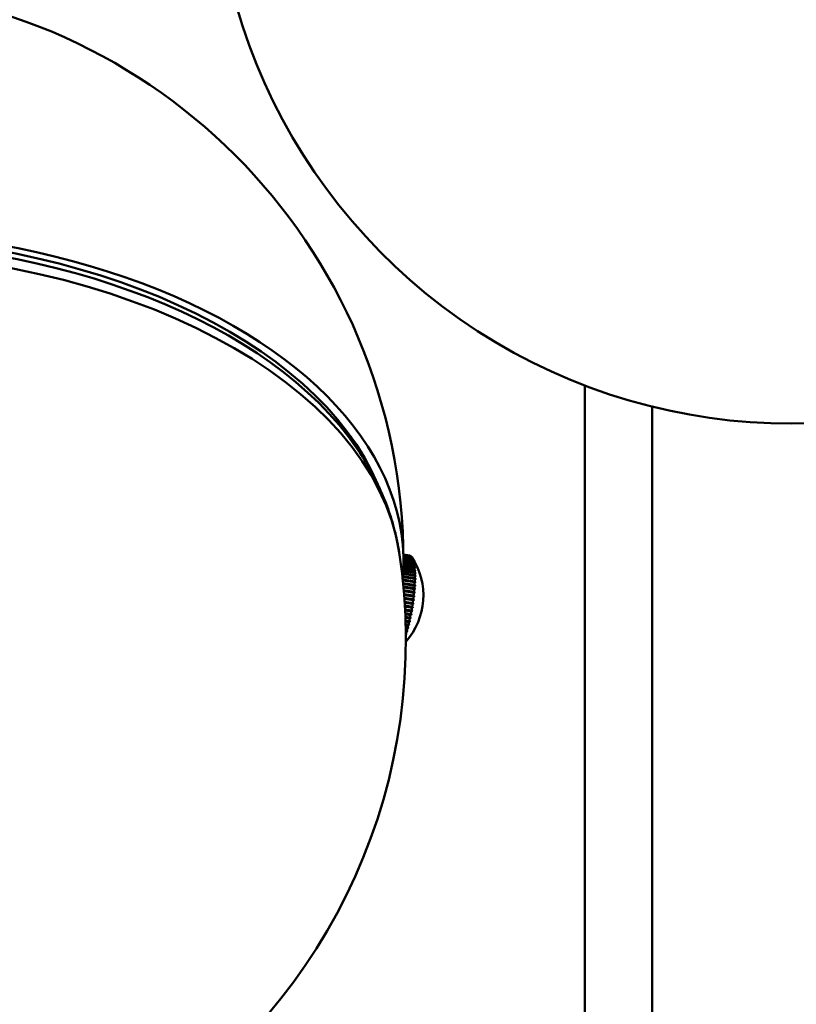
# Model space of a CAD drawing. Header units: millimetres. Extents: x 849 to 4035, y 828 to 3843.
# Tile 90 of 105: x 3458 to 3538, y 1613 to 1715. Entities that reach past the tile are written whole.
import ezdxf

# ---------------------------------------------------------------- set-up
doc = ezdxf.new("R2010")
doc.units = ezdxf.units.MM
doc.header["$LTSCALE"] = 15
doc.layers.add('Widoczne (ISO)', color=7, linetype='Continuous', lineweight=50)
doc.layers.add('Widoczne wąskie (ISO)', color=7, linetype='Continuous', lineweight=50)

msp = doc.modelspace()

# ---------------------------------------------------------------- linework, layer by layer
at = {"layer": 'Widoczne (ISO)'}
for p, q in [((3516.44, 1677.15), (3516.44, 1589.81)), ((3523.44, 1674.95), (3523.44, 1589.81)), ((3490.54, 1673.85), (3492.71, 1670.69)), ((3493.84, 1668.91), (3493.84, 1669.12)), ((3497.58, 1659.57), (3498.29, 1659.46)), ((3498.25, 1659.47), (3497.58, 1659.57)), ((3498.31, 1659.45), (3497.58, 1659.56)), ((3497.58, 1659.54), (3498.37, 1659.42)), ((3498.39, 1659.4), (3497.58, 1659.52)), ((3497.58, 1659.47), (3498.44, 1659.34)), ((3498.46, 1659.32), (3497.58, 1659.45)), ((3497.58, 1659.38), (3498.5, 1659.24)), ((3498.52, 1659.2), (3497.58, 1659.35)), ((3497.59, 1659.25), (3498.56, 1659.1)), ((3498.58, 1659.06), (3497.59, 1659.22)), ((3497.59, 1659.1), (3498.62, 1658.94)), ((3498.63, 1658.9), (3497.59, 1659.06)), ((3497.59, 1658.92), (3498.66, 1658.75)), ((3498.67, 1658.7), (3497.59, 1658.87)), ((3497.59, 1658.71), (3498.7, 1658.54)), ((3498.71, 1658.48), (3497.59, 1658.65)), ((3498.56, 1659.15), (3498.56, 1659.14)), ((3498.62, 1659.02), (3498.62, 1659)), ((3498.66, 1658.84), (3498.67, 1658.84)), ((3498.67, 1658.86), (3498.67, 1658.84)), ((3498.67, 1658.84), (3498.67, 1658.83)), ((3498.7, 1658.66), (3498.71, 1658.66)), ((3498.72, 1658.67), (3498.71, 1658.66)), ((3498.71, 1658.66), (3498.72, 1658.63)), ((3497.54, 1657.58), (3498.82, 1657.38)), ((3498.78, 1657.37), (3497.54, 1657.56)), ((3497.55, 1657.64), (3498.78, 1657.45)), ((3497.56, 1657.94), (3498.77, 1657.75)), ((3497.56, 1657.87), (3498.82, 1657.68)), ((3498.77, 1657.67), (3497.56, 1657.86)), ((3498.76, 1657.96), (3497.57, 1658.15)), ((3497.58, 1658.48), (3498.73, 1658.3)), ((3498.74, 1658.23), (3497.58, 1658.41)), ((3497.58, 1658.22), (3498.75, 1658.03)), ((3498.73, 1658.45), (3498.75, 1658.45)), ((3498.75, 1658.46), (3498.75, 1658.45)), ((3498.75, 1658.45), (3498.75, 1658.41)), ((3498.75, 1658.22), (3498.78, 1658.21)), ((3498.76, 1657.96), (3498.8, 1657.95)), ((3498.78, 1658.22), (3498.78, 1658.21)), ((3498.78, 1658.21), (3498.78, 1658.17)), ((3498.81, 1657.97), (3498.8, 1657.95)), ((3498.8, 1657.95), (3498.81, 1657.9)), ((3498.82, 1657.69), (3498.82, 1657.68)), ((3498.82, 1657.68), (3498.82, 1657.62)), ((3497.51, 1656.98), (3498.77, 1656.79)), ((3497.51, 1656.93), (3498.81, 1656.73)), ((3497.52, 1657.26), (3498.82, 1657.06)), ((3498.77, 1657.04), (3497.52, 1657.23)), ((3498.76, 1656.7), (3497.52, 1656.89)), ((3497.53, 1657.32), (3498.77, 1657.12)), ((3497.54, 1656.62), (3498.75, 1656.43)), ((3497.55, 1656.58), (3498.8, 1656.39)), ((3498.74, 1656.34), (3497.55, 1656.53)), ((3498.82, 1656.74), (3498.81, 1656.73)), ((3498.81, 1656.73), (3498.81, 1656.65)), ((3498.83, 1657.39), (3498.82, 1657.38)), ((3498.82, 1657.38), (3498.82, 1657.31)), ((3498.83, 1657.07), (3498.82, 1657.06)), ((3498.82, 1657.06), (3498.82, 1656.99)), ((3497.58, 1656.25), (3498.72, 1656.07)), ((3497.58, 1656.21), (3498.77, 1656.03)), ((3498.72, 1655.98), (3497.59, 1656.15)), ((3497.61, 1655.86), (3498.69, 1655.7)), ((3497.62, 1655.84), (3498.74, 1655.66)), ((3498.68, 1655.6), (3497.62, 1655.76)), ((3498.74, 1655.66), (3498.73, 1655.57)), ((3498.75, 1655.67), (3498.74, 1655.66)), ((3498.78, 1656.03), (3498.77, 1656.03)), ((3498.77, 1656.03), (3498.77, 1655.94)), ((3498.8, 1656.39), (3498.79, 1656.3)), ((3498.8, 1656.39), (3498.8, 1656.39)), ((3497.65, 1655.47), (3498.65, 1655.32)), ((3497.65, 1655.45), (3498.7, 1655.29)), ((3498.64, 1655.22), (3497.65, 1655.37)), ((3497.68, 1655.07), (3498.61, 1654.93)), ((3497.68, 1655.06), (3498.66, 1654.91)), ((3498.59, 1654.83), (3497.68, 1654.97)), ((3497.7, 1654.67), (3498.55, 1654.54)), ((3497.7, 1654.67), (3498.61, 1654.53)), ((3498.54, 1654.44), (3497.71, 1654.57)), ((3498.61, 1654.53), (3498.59, 1654.43)), ((3498.61, 1654.53), (3498.61, 1654.53)), ((3498.66, 1654.91), (3498.65, 1654.82)), ((3498.66, 1654.91), (3498.66, 1654.91)), ((3498.7, 1655.29), (3498.69, 1655.2)), ((3498.71, 1655.29), (3498.7, 1655.29)), ((3497.73, 1654.27), (3498.49, 1654.15)), ((3498.53, 1654.05), (3497.74, 1654.18)), ((3498.48, 1654.06), (3497.74, 1654.17)), ((3497.75, 1653.87), (3498.43, 1653.77)), ((3498.46, 1653.68), (3497.76, 1653.79)), ((3498.41, 1653.67), (3497.76, 1653.77)), ((3497.77, 1653.48), (3498.35, 1653.39)), ((3498.48, 1653.77), (3498.46, 1653.68)), ((3498.47, 1653.67), (3498.46, 1653.68)), ((3498.55, 1654.15), (3498.53, 1654.05)), ((3498.53, 1654.05), (3498.53, 1654.05)), ((3498.39, 1653.3), (3497.78, 1653.4)), ((3498.33, 1653.29), (3497.78, 1653.38)), ((3497.79, 1653.09), (3498.28, 1653.01)), ((3498.31, 1652.94), (3497.79, 1653.02)), ((3498.25, 1652.92), (3497.79, 1652.99)), ((3497.8, 1652.71), (3498.19, 1652.65)), ((3498.23, 1652.59), (3497.8, 1652.65)), ((3498.17, 1652.56), (3497.81, 1652.62)), ((3498.25, 1652.67), (3498.23, 1652.59)), ((3498.23, 1652.58), (3498.23, 1652.59)), ((3498.33, 1653.03), (3498.31, 1652.94)), ((3498.32, 1652.93), (3498.31, 1652.94)), ((3498.41, 1653.4), (3498.39, 1653.3)), ((3498.39, 1653.3), (3498.39, 1653.3)), ((3497.81, 1652.34), (3498.11, 1652.3)), ((3498.15, 1652.24), (3497.81, 1652.29)), ((3498.08, 1652.21), (3497.82, 1652.25)), ((3497.82, 1651.99), (3498.01, 1651.96)), ((3498.06, 1651.91), (3497.82, 1651.95)), ((3497.99, 1651.87), (3497.82, 1651.9)), ((3497.83, 1651.65), (3497.92, 1651.63)), ((3497.96, 1651.6), (3497.83, 1651.62)), ((3497.9, 1651.55), (3497.83, 1651.57)), ((3497.98, 1651.67), (3497.96, 1651.6)), ((3497.96, 1651.59), (3497.96, 1651.6)), ((3498.08, 1651.99), (3498.06, 1651.91)), ((3498.06, 1651.91), (3498.06, 1651.91)), ((3498.17, 1652.32), (3498.15, 1652.24)), ((3498.15, 1652.23), (3498.15, 1652.24)), ((3497.87, 1651.31), (3497.83, 1651.31)), ((3497.89, 1651.37), (3497.87, 1651.31)), ((3497.87, 1651.3), (3497.87, 1651.31))]:
    msp.add_line(p, q, dxfattribs=at)
for centre, radius, start, end in [((3537.89, 1733.19), 60, 171.2634, 8.7366), ((3437.84, 1658.86), 59.75, 0, 180), ((3437.84, 1650.69), 60, 171.2634, 8.7366), ((3492.41, 1655.32), 7.25, 318.44, 33.4005)]:
    msp.add_arc(centre, radius, start, end, dxfattribs=at)
for centre, major_axis, ratio, start_param, end_param in [((3437.84, 1658.86), (59.75, 0), 0.57735, 6.229931, 9.478033), ((3437.84, 1658.86), (-58.75, 0), 0.57735, 3.3797, 6.045078), ((3497.48, 1654.53), (0.76, 4.94), 0.211325, 6.239741, 6.283185), ((3492.4, 1655.32), (-2.83, -6.67), 0.97602, 2.572987, 2.574006), ((3497.48, 1654.53), (0.76, 4.94), 0.211325, 6.161201, 6.219741), ((3492.4, 1655.32), (4.75, 5.48), 0.968915, 6.017629, 6.020155), ((3497.48, 1654.53), (0.76, 4.94), 0.211325, 6.082661, 6.141201), ((3492.4, 1655.33), (5.87, 4.25), 0.955836, 6.237697, 6.24176), ((3497.48, 1654.53), (0.76, 4.94), 0.211325, 6.004122, 6.062661), ((3492.4, 1655.33), (6.48, 3.25), 0.936864, 0.096546, 0.112083), ((3492.42, 1655.3), (6.48, 3.25), 0.936864, 0.096546, 0.112083), ((3497.48, 1654.53), (0.76, 4.94), 0.211325, 5.925582, 5.984121), ((3497.56, 1654.52), (0.75, 4.86), 0.211325, 5.983954, 6.004289), ((3492.4, 1655.33), (6.81, 2.47), 0.912116, 0.203846, 0.219383), ((3492.42, 1655.3), (6.81, 2.47), 0.912116, 0.203846, 0.219383), ((3497.48, 1654.53), (0.76, 4.94), 0.211325, 5.847042, 5.905581), ((3497.56, 1654.52), (0.75, 4.86), 0.211325, 5.905414, 5.925749), ((3492.4, 1655.34), (7, 1.88), 0.881744, 0.280945, 0.296482), ((3492.42, 1655.29), (7, 1.88), 0.881744, 0.280945, 0.296482), ((3497.48, 1654.53), (0.76, 4.94), 0.211325, 5.768502, 5.827042), ((3492.41, 1655.34), (7.11, 1.42), 0.845936, 0.337999, 0.353536), ((3497.56, 1654.52), (-0.75, -4.86), 0.211325, 2.685282, 2.705616), ((3492.42, 1655.29), (7.11, 1.42), 0.845936, 0.337999, 0.353536), ((3497.48, 1654.53), (0.76, 4.94), 0.211325, 5.689962, 5.748502), ((3497.56, 1654.52), (-0.75, -4.86), 0.211325, 2.606742, 2.627077), ((3492.41, 1655.34), (7.17, 1.04), 0.804913, 0.381328, 0.396865), ((3492.42, 1655.29), (7.17, 1.04), 0.804913, 0.381328, 0.396865), ((3497.48, 1654.53), (0.76, 4.94), 0.211325, 5.611422, 5.669962), ((3492.41, 1655.35), (7.21, 0.73), 0.758927, 0.414938, 0.430475), ((3492.41, 1655.28), (-7.21, -0.73), 0.758927, 3.55653, 3.572067), ((3497.48, 1654.53), (0.76, 4.94), 0.211325, 5.532883, 5.591422), ((3497.56, 1654.52), (-0.75, -4.86), 0.211325, 2.528202, 2.548537), ((3492.41, 1655.35), (7.23, 0.47), 0.708262, 0.441441, 0.456978), ((3492.41, 1655.28), (-7.23, -0.47), 0.708262, 3.583033, 3.598571), ((3497.48, 1654.53), (0.76, 4.94), 0.211325, 5.454343, 5.512882), ((3492.41, 1655.35), (7.25, 0.25), 0.653231, 0.462591, 0.478129), ((3492.41, 1655.28), (-7.25, -0.25), 0.653231, 3.604184, 3.619721), ((3497.48, 1654.53), (0.76, 4.94), 0.211325, 5.375803, 5.434343), ((3497.56, 1654.52), (-0.75, -4.86), 0.211325, 2.449662, 2.469997), ((3497.56, 1654.52), (-0.75, -4.86), 0.211325, 2.371123, 2.391457), ((3497.56, 1654.52), (-0.75, -4.86), 0.211325, 2.292583, 2.312917), ((3497.48, 1654.53), (0.76, 4.94), 0.211325, 5.140184, 5.198723), ((3492.41, 1655.27), (-7.24, 0.29), 0.465451, 3.645949, 3.661486), ((3497.48, 1654.53), (0.76, 4.94), 0.211325, 5.297263, 5.355803), ((3492.41, 1655.36), (7.25, -0.13), 0.531449, 0.493316, 0.508853), ((3492.41, 1655.27), (-7.25, 0.13), 0.531449, 3.634909, 3.650446), ((3497.48, 1654.53), (0.76, 4.94), 0.211325, 5.218723, 5.277263), ((3492.41, 1655.36), (7.24, -0.29), 0.465451, 0.504356, 0.519894), ((3492.41, 1655.36), (7.25, 0.05), 0.594172, 0.479599, 0.495136), ((3492.41, 1655.27), (-7.25, -0.05), 0.594172, 3.621191, 3.636729), ((3497.56, 1654.52), (-0.75, -4.86), 0.211325, 2.056963, 2.077298), ((3497.56, 1654.52), (-0.75, -4.86), 0.211325, 2.214043, 2.234377), ((3497.56, 1654.52), (-0.75, -4.86), 0.211325, 2.135503, 2.155838), ((3497.48, 1654.53), (0.76, 4.94), 0.211325, 4.904564, 4.963104), ((3492.41, 1655.27), (-7.22, 0.7), 0.25195, 3.6669, 3.682437), ((3497.48, 1654.53), (0.76, 4.94), 0.211325, 4.983104, 5.041643), ((3492.42, 1655.36), (7.22, -0.7), 0.25195, 0.525307, 0.540845), ((3497.48, 1654.53), (0.76, 4.94), 0.211325, 5.061644, 5.120183), ((3492.41, 1655.36), (7.23, -0.57), 0.325269, 0.52007, 0.535607), ((3492.41, 1655.27), (-7.23, 0.57), 0.325269, 3.661663, 3.6772), ((3492.41, 1655.27), (-7.24, 0.43), 0.396582, 3.654758, 3.670296), ((3497.56, 1654.52), (-0.75, -4.86), 0.211325, 1.821344, 1.841678), ((3492.41, 1655.36), (7.24, -0.43), 0.396582, 0.513166, 0.528703), ((3497.56, 1654.52), (-0.75, -4.86), 0.211325, 1.899884, 1.920218), ((3497.56, 1654.52), (-0.75, -4.86), 0.211325, 1.978424, 1.998758), ((3497.48, 1654.53), (0.76, 4.94), 0.211325, 4.747484, 4.806024), ((3492.42, 1655.36), (7.17, -1.07), 0.024526, 0.532455, 0.547992), ((3492.4, 1655.27), (-7.19, 0.95), 0.101113, 3.672999, 3.688536), ((3497.56, 1654.52), (-0.75, -4.86), 0.211325, 1.585724, 1.606059), ((3497.48, 1654.53), (0.76, 4.94), 0.211325, 4.826024, 4.884564), ((3492.42, 1655.36), (7.19, -0.95), 0.101113, 0.531406, 0.546944), ((3492.41, 1655.27), (-7.2, 0.83), 0.177077, 3.67064, 3.686177), ((3492.42, 1655.36), (7.2, -0.83), 0.177077, 0.529047, 0.544585), ((3497.56, 1654.52), (-0.75, -4.86), 0.211325, 1.664264, 1.684599), ((3497.56, 1654.52), (-0.75, -4.86), 0.211325, 1.742804, 1.763139), ((3497.48, 1654.53), (0.76, 4.94), 0.211325, 4.511865, 4.570405), ((3492.4, 1655.27), (-7.13, 1.31), 0.128629, 2.595347, 2.610884), ((3497.48, 1654.53), (0.76, 4.94), 0.211325, 4.590405, 4.648944), ((3492.42, 1655.36), (7.13, -1.31), 0.128629, 5.736939, 5.752476), ((3497.56, 1654.52), (-0.75, -4.86), 0.211325, 1.428645, 1.448979), ((3492.4, 1655.27), (-7.15, 1.19), 0.052213, 2.59383, 2.609368), ((3497.48, 1654.53), (0.76, 4.94), 0.211325, 4.668945, 4.727484), ((3492.42, 1655.36), (7.15, -1.19), 0.052213, 5.735423, 5.75096), ((3497.56, 1654.52), (-0.75, -4.86), 0.211325, 1.507185, 1.527519), ((3492.4, 1655.27), (-7.17, 1.07), 0.024526, 3.674048, 3.689585), ((3497.48, 1654.53), (0.76, 4.94), 0.211325, 4.276246, 4.334785), ((3492.4, 1655.27), (-7.05, 1.69), 0.351264, 2.608274, 2.623812), ((3497.48, 1654.53), (0.76, 4.94), 0.211325, 4.354785, 4.413325), ((3492.42, 1655.36), (7.05, -1.69), 0.351264, 5.749867, 5.765404), ((3497.56, 1654.52), (-0.75, -4.86), 0.211325, 1.193025, 1.21336), ((3492.4, 1655.27), (-7.08, 1.56), 0.278617, 2.602458, 2.617995), ((3497.48, 1654.53), (0.76, 4.94), 0.211325, 4.433325, 4.491865), ((3492.42, 1655.36), (7.08, -1.56), 0.278617, 5.744051, 5.759588), ((3497.56, 1654.52), (-0.75, -4.86), 0.211325, 1.271565, 1.2919), ((3492.4, 1655.27), (-7.11, 1.43), 0.204253, 2.598194, 2.613731), ((3492.42, 1655.36), (7.11, -1.43), 0.204253, 5.739786, 5.755324), ((3497.56, 1654.52), (-0.75, -4.86), 0.211325, 1.350105, 1.370439), ((3497.48, 1654.53), (0.76, 4.94), 0.211325, 4.047722, 4.099166), ((3492.4, 1655.28), (-6.93, 2.13), 0.554488, 2.637354, 2.652891), ((3497.48, 1654.53), (0.76, 4.94), 0.211325, 4.119166, 4.177705), ((3492.42, 1655.35), (6.93, -2.13), 0.554488, 5.778947, 5.794484), ((3497.56, 1654.52), (-0.75, -4.86), 0.211325, 0.957406, 0.97774), ((3492.4, 1655.27), (-6.98, 1.97), 0.489626, 2.625406, 2.640944), ((3497.48, 1654.53), (0.76, 4.94), 0.211325, 4.197706, 4.256245), ((3492.42, 1655.36), (6.98, -1.97), 0.489626, 5.766999, 5.782536), ((3497.56, 1654.52), (-0.75, -4.86), 0.211325, 1.035946, 1.05628), ((3492.4, 1655.27), (-7.02, 1.82), 0.421745, 2.615835, 2.631372), ((3492.42, 1655.36), (7.02, -1.82), 0.421745, 5.757427, 5.772965), ((3497.56, 1654.52), (-0.75, -4.86), 0.211325, 1.114486, 1.13482), ((3492.42, 1655.35), (6.87, -2.3), 0.615931, 5.795798, 5.809308), ((3492.4, 1655.28), (-6.87, 2.3), 0.615931, 2.659957, 2.667715), ((3497.56, 1654.52), (-0.75, -4.86), 0.211325, 0.878866, 0.899201)]:
    msp.add_ellipse(centre, major_axis=major_axis, ratio=ratio, start_param=start_param, end_param=end_param, dxfattribs=at)
msp.add_open_spline([(3492.71, 1670.69), (3493.17, 1670.01), (3493.6, 1669.33), (3494.39, 1667.94), (3494.76, 1667.23), (3495.43, 1665.79), (3495.72, 1665.07), (3496.25, 1663.59), (3496.48, 1662.84), (3496.87, 1661.33), (3497.02, 1660.57), (3497.14, 1659.81)], degree=3, knots=[6.1681197, 6.1681197, 6.1681197, 6.1681197, 6.2257942, 6.2257942, 6.2834687, 6.2834687, 6.3411431, 6.3411431, 6.3988176, 6.3988176, 6.4564921, 6.4564921, 6.4564921, 6.4564921], dxfattribs=at)
at = {"layer": 'Widoczne wąskie (ISO)'}
for centre, major_axis, start_param, end_param in [((3437.84, 1658.15), (59.01, 0), 0.376865, 2.764728), ((3437.84, 1656.77), (-59.54, 0), 3.230085, 6.194693), ((3437.84, 1663.87), (56, 0), 0.225936, 0.249702)]:
    msp.add_ellipse(centre, major_axis=major_axis, ratio=0.57735, start_param=start_param, end_param=end_param, dxfattribs=at)

doc.saveas('drawing.dxf')
